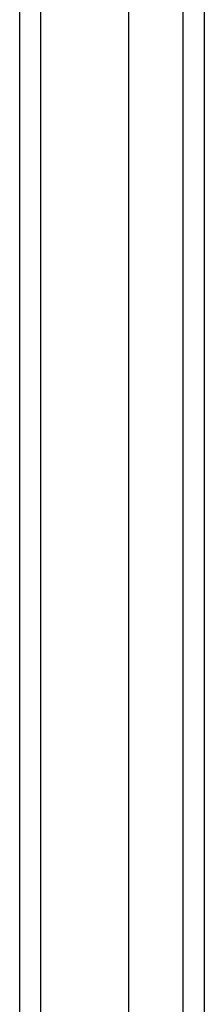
# Model space of a CAD drawing. Header units: inches. Extents: x 12 to 202, y 14 to 131.
# Tile 11 of 56: x 87.824 to 88.69, y 59.825 to 64.431. Entities that reach past the tile are written whole.
import ezdxf

# ---------------------------------------------------------------- set-up
doc = ezdxf.new("R2010")
doc.units = ezdxf.units.IN
doc.header["$MEASUREMENT"] = 0
doc.layers.add('Visible Edges(ANSI)', color=7, linetype='Continuous', lineweight=25)
doc.layers.add('Visible Tangent Edges(ANSI)', color=7, linetype='Continuous', lineweight=25)

msp = doc.modelspace()

# ---------------------------------------------------------------- linework, layer by layer
at = {"layer": 'Visible Edges(ANSI)'}
for p, q in [((87.8243, 85.1604), (87.8243, 55.3166)), ((88.3361, 55.9262), (88.3361, 84.5089)), ((88.6904, 56.1827), (88.6904, 84.2524))]:
    msp.add_line(p, q, dxfattribs=at)
at = {"layer": 'Visible Tangent Edges(ANSI)'}
for p, q in [((87.9233, 55.3166), (87.9233, 85.1604)), ((88.5914, 55.9847), (88.5914, 84.4504))]:
    msp.add_line(p, q, dxfattribs=at)

doc.saveas('drawing.dxf')
